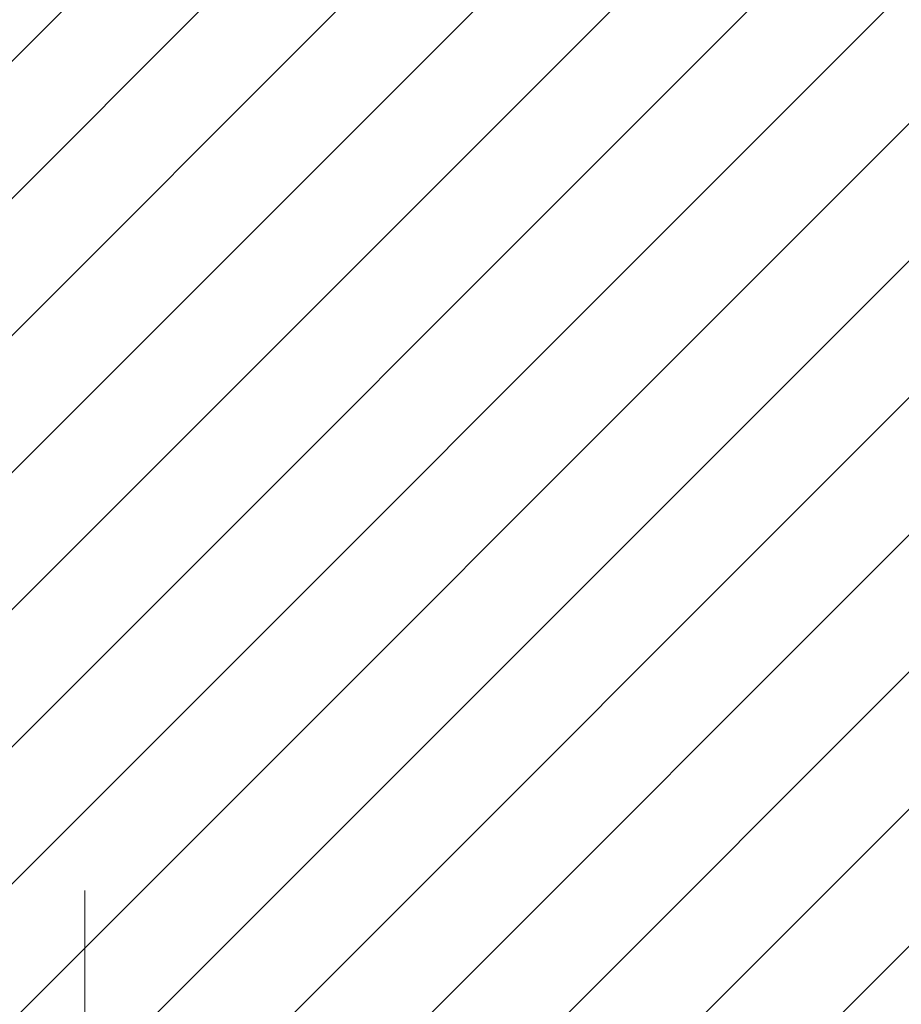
# Model space of a CAD drawing. Header units: metres. Extents: x -111 to 152, y -132 to 99.
# Tile 119 of 256: x -18.963 to -18.11, y -12.06 to -11.108. Entities that reach past the tile are written whole.
import ezdxf

# ---------------------------------------------------------------- set-up
doc = ezdxf.new("R2010")
doc.units = ezdxf.units.M
doc.linetypes.add('gestrichelt - 01', pattern=[2, 1, -1])
doc.linetypes.add('Raster 01', pattern=[2, 1, -1])
doc.layers.add('_1.35m (3D)', color=7, linetype='Continuous', lineweight=9)
doc.layers.add('_EG (2D)', color=7, linetype='Continuous', lineweight=9)
doc.layers.add('AV1-Arbeitsbühne', color=7, linetype='gestrichelt - 01', lineweight=9, true_color=0xf20884)
doc.layers.add('AV1-Raster', color=7, linetype='Raster 01', lineweight=9, true_color=0xa6a6a6)

# ---------------------------------------------------------------- blocks, each defined once
blk = doc.blocks.new('Group-2')
at = {"layer": 'AV1-Raster'}
blk.add_line((-18.9, -22.95), (-18.9, 1.35), dxfattribs=at)
blk = doc.blocks.new('1.35m (3D)')
at = {"layer": 'AV1-Raster', "color": 7}
blk.add_blockref('Group-2', (0, 0), dxfattribs=at)
blk = doc.blocks.new('EG (2D)')
at = {"layer": 'AV1-Arbeitsbühne', "linetype": 'Continuous', "lineweight": 9}
h = blk.add_hatch(dxfattribs=at)
h.set_pattern_fill('Fahrweg', color=230, style=0, pattern_type=2)
h.set_pattern_definition([(-135, (0, 0), (0.06629126, -0.06629126), [])])
edge = h.paths.add_edge_path()
edge.add_arc((-54.59778, 13.33867), 44.42278, 329.860917, 330.478507)
edge.add_arc((-19.24624, -7.3138), 3.52779, 339.47586, 345.27344)
edge.add_arc((-17.94968, -7.5439), 2.21791, 342.507, 360.25129)
edge.add_line((-15.73179, -7.53418), (-15.725, -6.525))
edge.add_line((-15.725, -6.525), (-15.725, 1.175))
edge.add_line((-15.725, 1.175), (-13.975, 1.175))
edge.add_line((-13.975, 1.175), (-13.975, -6.525))
edge.add_line((-13.975, -6.525), (-13.9753, -6.525))
edge.add_arc((-47.22936, -7.39198), 33.26536, -1.493447, 1.493447, ccw=False)
edge.add_line((-13.9753, -8.25896), (-13.9753, -10.49018))
edge.add_arc((-16.37501, -10.00004), 2.44926, 312.86739, 348.45609, ccw=False)
edge.add_arc((-18.40208, -7.25115), 5.85565, 298.765111, 309.103615, ccw=False)
edge.add_arc((-18.22192, -7.60092), 5.46236, 287.08662, 298.87408, ccw=False)
edge.add_arc((-18.15917, -8.2865), 4.79069, 279.16949, 288.77864, ccw=False)
edge.add_arc((-18.06851, -7.28802), 5.76733, 268.719818, 276.698855, ccw=False)
edge.add_arc((-18.31146, -2.15414), 10.90036, 266.474055, 270.599731, ccw=False)
edge.add_arc((-18.23591, -7.52335), 5.56077, 255.74647, 262.29111, ccw=False)
edge.add_arc((-17.89751, -6.41048), 6.72292, 250.514166, 255.286411, ccw=False)
edge.add_line((-20.1401, -12.74834), (-21.01052, -12.36707))
edge.add_arc((-21.93043, -13.95932), 1.83888, 59.98322, 78.17782)
edge.add_arc((-24.92626, -25.30655), 13.57279, 75.612424, 77.246707)
edge.add_arc((-22.04338, -12.51974), 0.46516, 75.89399, 93.84963)
edge.add_line((-22.07461, -12.05563), (-23.075, -12.01592))
edge.add_line((-23.075, -12.01592), (-23.075, -10.19595))
edge.add_line((-23.075, -10.19595), (-22.15989, -10.1944))
edge.add_line((-22.15989, -10.1944), (-20.12996, -10.1944))
edge.add_line((-20.12996, -10.1944), (-18.7257, -10.15269))
edge.add_arc((-19.00172, 0.14208), 10.29847, 271.535861, 276.832581)
edge.add_arc((-18.04264, -8.46593), 1.63907, 279.34357, 292.57805)
edge.add_arc((-19.00519, -6.32868), 3.98266, 293.55927, 300.82009)
edge.add_arc((-18.56574, -7.33701), 2.89492, 303.57655, 314.77191)
edge.add_arc((-18.95752, -7.06294), 3.36649, 316.22063, 325.57659)

msp = doc.modelspace()

# ---------------------------------------------------------------- block references
at = {"layer": '_1.35m (3D)'}
msp.add_blockref('1.35m (3D)', (0, 0), dxfattribs=at)

# ---------------------------------------------------------------- next in the draw order: block references
at = {"layer": '_EG (2D)'}
msp.add_blockref('EG (2D)', (0, 0), dxfattribs=at)

doc.saveas('drawing.dxf')
